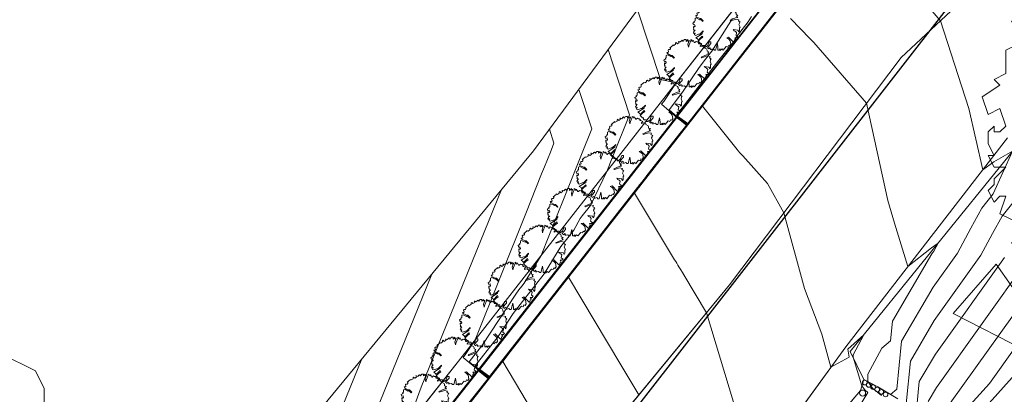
# Model space of a CAD drawing. Header units: metres. Extents: x 3490449 to 3490968, y 5754217 to 5754743.
# Tile 71 of 212: x 3490565 to 3490586, y 5754467 to 5754475. Entities that reach past the tile are written whole.
import ezdxf

# ---------------------------------------------------------------- set-up
doc = ezdxf.new("R2010")
doc.units = ezdxf.units.M
doc.header["$LTSCALE"] = 0.25
doc.linetypes.add('Kartierung-07$0$AUSGEZOGEN', pattern=[0])
for name, color, linetype, lineweight, true_color in [('Kartierung-07$0$$BRUCH', 7, 'Continuous', 18, 0x82563a), ('Kartierung-07$0$$HOEHEN_Haupt', 7, 'Continuous', 18, 0x82563a), ('Kartierung-07$0$$HOEHEN_Mittel', 7, 'Continuous', 18, 0x82563a), ('Kartierung-07$0$B_Baum', 7, 'Continuous', 18, 0x82563a), ('Kartierung-07$0$B_Befestigt', 7, 'Continuous', 18, 0x82563a), ('Kartierung-07$0$B_Gelaendeknick', 7, 'Continuous', 18, 0x82563a), ('Kartierung-07$0$B_Hecke', 7, 'Continuous', 18, 0x82563a), ('Kartierung-07$0$B_Mauer', 7, 'Kartierung-07$0$AUSGEZOGEN', 18, 0x82563a), ('Kartierung-07$0$B_Zaun', 7, 'Kartierung-07$0$AUSGEZOGEN', 18, 0x82563a), ('Kartierung-07$0$B_Zufahrt_Zugang', 7, 'Continuous', 18, 0x82563a), ('Kartierung-07$0$Hilfe_DGM', 7, 'Continuous', 18, 0x82563a)]:
    doc.layers.add(name, color=color, linetype=linetype, lineweight=lineweight, true_color=true_color)
doc.layers.add('Kartierung-07$0$B_SW-Leitung_AUS', color=7, linetype='Continuous', true_color=0x82563a)

# ---------------------------------------------------------------- blocks, each defined once
blk = doc.blocks.new('Kartierung-07$0$Hecke')
at = {"layer": 'Kartierung-07$0$B_Hecke'}
blk.add_lwpolyline([(-0.447, -0.197), (-0.472, -0.185), (-0.46, -0.147), (-0.472, -0.147), (-0.485, -0.16), (-0.497, -0.135), (-0.485, -0.122), (-0.485, -0.11), (-0.46, -0.085), (-0.485, -0.085), (-0.497, -0.06), (-0.485, -0.06), (-0.497, -0.035), (-0.497, -0.01), (-0.485, 0.003), (-0.485, -0.01), (-0.472, -0.01), (-0.46, 0.003), (-0.472, 0.04), (-0.497, 0.028), (-0.51, 0.065), (-0.472, 0.09), (-0.485, 0.103), (-0.46, 0.115), (-0.46, 0.14), (-0.46, 0.165), (-0.435, 0.178), (-0.36, 0.14), (-0.347, 0.153), (-0.297, 0.103), (-0.285, 0.115), (-0.335, 0.165), (-0.36, 0.165), (-0.435, 0.203), (-0.447, 0.228), (-0.422, 0.228), (-0.41, 0.24), (-0.422, 0.278), (-0.41, 0.29), (-0.385, 0.29), (-0.372, 0.303), (-0.372, 0.328), (-0.385, 0.328), (-0.322, 0.378), (-0.322, 0.39), (-0.297, 0.378), (-0.26, 0.403), (-0.26, 0.428), (-0.247, 0.44), (-0.222, 0.415), (-0.185, 0.44), (-0.197, 0.465), (-0.185, 0.465), (-0.16, 0.453), (-0.135, 0.478), (-0.122, 0.49), (-0.097, 0.465), (-0.085, 0.49), (-0.072, 0.503), (-0.035, 0.503), (-0.035, 0.465), (-0.022, 0.478), (0.003, 0.503), (0.003, 0.478), (0.015, 0.465), (0.028, 0.49), (0.028, 0.478), (0.003, 0.403), (0.015, 0.34), (0.028, 0.39), (0.065, 0.478), (0.065, 0.503), (0.09, 0.49), (0.09, 0.478), (0.103, 0.465), (0.115, 0.49), (0.128, 0.465), (0.14, 0.44), (0.153, 0.44), (0.178, 0.465), (0.203, 0.453), (0.215, 0.453), (0.24, 0.428), (0.228, 0.415), (0.253, 0.415), (0.278, 0.403), (0.29, 0.39), (0.265, 0.365), (0.265, 0.353), (0.315, 0.365), (0.353, 0.34), (0.353, 0.328), (0.403, 0.303), (0.415, 0.278), (0.415, 0.253), (0.453, 0.24), (0.428, 0.215), (0.453, 0.19), (0.403, 0.178), (0.29, 0.128), (0.303, 0.115), (0.415, 0.153), (0.478, 0.14), (0.465, 0.115), (0.503, 0.09), (0.49, 0.078), (0.49, 0.065), (0.478, 0.04), (0.503, -0.022), (0.49, -0.035), (0.49, -0.097), (0.478, -0.122), (0.453, -0.085), (0.353, -0.072), (0.378, -0.097), (0.403, -0.11), (0.428, -0.135), (0.415, -0.197), (0.453, -0.222), (0.428, -0.247), (0.39, -0.247), (0.415, -0.285), (0.39, -0.297), (0.378, -0.347), (0.365, -0.347), (0.253, -0.235), (0.215, -0.247), (0.253, -0.272), (0.29, -0.31), (0.303, -0.385), (0.278, -0.422), (0.253, -0.41), (0.24, -0.447), (0.203, -0.435), (0.14, -0.51), (0.115, -0.485), (0.078, -0.522), (0.078, -0.485), (0.053, -0.51), (0.028, -0.51), (0.028, -0.46), (0.015, -0.372), (-0.022, -0.51), (-0.047, -0.51), (-0.072, -0.485), (-0.11, -0.497), (-0.135, -0.497), (-0.122, -0.472), (-0.147, -0.46), (-0.16, -0.485), (-0.197, -0.46), (-0.122, -0.372), (-0.122, -0.335), (-0.16, -0.335), (-0.185, -0.41), (-0.235, -0.447), (-0.26, -0.447), (-0.26, -0.41), (-0.31, -0.41), (-0.322, -0.397), (-0.322, -0.372), (-0.347, -0.372), (-0.397, -0.322), (-0.347, -0.272), (-0.297, -0.235), (-0.31, -0.21), (-0.397, -0.297), (-0.41, -0.272), (-0.447, -0.247), (-0.31, -0.16), (-0.31, -0.135), (-0.285, -0.11), (-0.285, -0.097), (-0.36, -0.172), (-0.385, -0.172), (-0.447, -0.197)], dxfattribs=at)
blk = doc.blocks.new('Kartierung-07$0$B_Baum')
at = {"layer": 'Kartierung-07$0$B_Baum'}
blk.add_lwpolyline([(-0.4417, -0.1918), (-0.4667, -0.1793), (-0.4542, -0.1418), (-0.4667, -0.1418), (-0.4792, -0.1543), (-0.4917, -0.1293), (-0.4792, -0.1168), (-0.4792, -0.1043), (-0.4542, -0.0793), (-0.4792, -0.0793), (-0.4917, -0.0543), (-0.4792, -0.0543), (-0.4917, -0.0293), (-0.4917, -0.0043), (-0.4792, 0.0082), (-0.4792, -0.0043), (-0.4667, -0.0043), (-0.4542, 0.0082), (-0.4667, 0.0457), (-0.4917, 0.0332), (-0.5042, 0.0707), (-0.4667, 0.0957), (-0.4792, 0.1082), (-0.4542, 0.1207), (-0.4542, 0.1457), (-0.4542, 0.1707), (-0.4292, 0.1832), (-0.3542, 0.1457), (-0.3417, 0.1582), (-0.2917, 0.1082), (-0.2792, 0.1207), (-0.3292, 0.1707), (-0.3542, 0.1707), (-0.4292, 0.2082), (-0.4417, 0.2332), (-0.4167, 0.2332), (-0.4042, 0.2457), (-0.4167, 0.2832), (-0.4042, 0.2957), (-0.3792, 0.2957), (-0.3667, 0.3082), (-0.3667, 0.3332), (-0.3792, 0.3332), (-0.3167, 0.3832), (-0.3167, 0.3957), (-0.2917, 0.3832), (-0.2542, 0.4082), (-0.2542, 0.4332), (-0.2417, 0.4457), (-0.2167, 0.4207), (-0.1792, 0.4457), (-0.1917, 0.4707), (-0.1792, 0.4707), (-0.1542, 0.4582), (-0.1292, 0.4832), (-0.1167, 0.4957), (-0.0917, 0.4707), (-0.0792, 0.4957), (-0.0667, 0.5082), (-0.0292, 0.5082), (-0.0292, 0.4707), (-0.0167, 0.4832), (0.0083, 0.5082), (0.0083, 0.4832), (0.0208, 0.4707), (0.0333, 0.4957), (0.0333, 0.4832), (0.0083, 0.4082), (0.0208, 0.3457), (0.0333, 0.3957), (0.0708, 0.4832), (0.0708, 0.5082), (0.0958, 0.4957), (0.0958, 0.4832), (0.1083, 0.4707), (0.1208, 0.4957), (0.1333, 0.4707), (0.1458, 0.4457), (0.1583, 0.4457), (0.1833, 0.4707), (0.2083, 0.4582), (0.2208, 0.4582), (0.2458, 0.4332), (0.2333, 0.4207), (0.2583, 0.4207), (0.2833, 0.4082), (0.2958, 0.3957), (0.2708, 0.3707), (0.2708, 0.3582), (0.3208, 0.3707), (0.3583, 0.3457), (0.3583, 0.3332), (0.4083, 0.3082), (0.4208, 0.2832), (0.4208, 0.2582), (0.4583, 0.2457), (0.4333, 0.2207), (0.4583, 0.1957), (0.4083, 0.1832), (0.2958, 0.1332), (0.3083, 0.1207), (0.4208, 0.1582), (0.4833, 0.1457), (0.4708, 0.1207), (0.5083, 0.0957), (0.4958, 0.0832), (0.4958, 0.0707), (0.4833, 0.0457), (0.5083, -0.0168), (0.4958, -0.0293), (0.4958, -0.0918), (0.4833, -0.1168), (0.4583, -0.0793), (0.3583, -0.0668), (0.3833, -0.0918), (0.4083, -0.1043), (0.4333, -0.1293), (0.4208, -0.1918), (0.4583, -0.2168), (0.4333, -0.2418), (0.3958, -0.2418), (0.4208, -0.2793), (0.3958, -0.2918), (0.3833, -0.3418), (0.3708, -0.3418), (0.2583, -0.2293), (0.2208, -0.2418), (0.2583, -0.2668), (0.2958, -0.3043), (0.3083, -0.3793), (0.2833, -0.4168), (0.2583, -0.4043), (0.2458, -0.4418), (0.2083, -0.4293), (0.1458, -0.5043), (0.1208, -0.4793), (0.0833, -0.5168), (0.0833, -0.4793), (0.0583, -0.5043), (0.0333, -0.5043), (0.0333, -0.4543), (0.0208, -0.3668), (-0.0167, -0.5043), (-0.0417, -0.5043), (-0.0667, -0.4793), (-0.1042, -0.4918), (-0.1292, -0.4918), (-0.1167, -0.4668), (-0.1417, -0.4543), (-0.1542, -0.4793), (-0.1917, -0.4543), (-0.1167, -0.3668), (-0.1167, -0.3293), (-0.1542, -0.3293), (-0.1792, -0.4043), (-0.2292, -0.4418), (-0.2542, -0.4418), (-0.2542, -0.4043), (-0.3042, -0.4043), (-0.3167, -0.3918), (-0.3167, -0.3668), (-0.3417, -0.3668), (-0.3917, -0.3168), (-0.3417, -0.2668), (-0.2917, -0.2293), (-0.3042, -0.2043), (-0.3917, -0.2918), (-0.4042, -0.2668), (-0.4417, -0.2418), (-0.3042, -0.1543), (-0.3042, -0.1293), (-0.2792, -0.1043), (-0.2792, -0.0918), (-0.3542, -0.1668), (-0.3792, -0.1668), (-0.4417, -0.1918)], dxfattribs=at)
blk = doc.blocks.new('Kartierung-07$0$Zufahrt')
at = {"layer": 'Kartierung-07$0$B_Zufahrt_Zugang'}
for p, q in [((-0.7, -2.8), (0, 0)), ((0, 0), (0.7, -2.8)), ((-0.7, -2.8), (0.7, -2.8))]:
    blk.add_line(p, q, dxfattribs=at)

msp = doc.modelspace()

# ---------------------------------------------------------------- linework, layer by layer
at = {"layer": 'Kartierung-07$0$$BRUCH', "ltscale": 0.02}
for p, q in [((3490583.278, 5754478.879), (3490579.057, 5754473.472)), ((3490583.633, 5754478.58), (3490579.431, 5754473.197)), ((3490579.647, 5754473.036), (3490583.846, 5754478.412)), ((3490583.869, 5754478.418), (3490579.648, 5754473.01)), ((3490584.209, 5754474.455), (3490585.485, 5754475.64)), ((3490584.209, 5754474.455), (3490580.54, 5754469.583)), ((3490579.057, 5754473.472), (3490574.819, 5754468.048)), ((3490579.412, 5754473.166), (3490575.2, 5754467.775)), ((3490579.431, 5754473.197), (3490579.412, 5754473.166)), ((3490579.62, 5754473.004), (3490579.412, 5754473.166)), ((3490579.647, 5754473.036), (3490579.431, 5754473.197)), ((3490579.62, 5754473.004), (3490579.647, 5754473.036)), ((3490575.407, 5754467.621), (3490579.62, 5754473.004)), ((3490579.648, 5754473.01), (3490575.409, 5754467.585)), ((3490583.027, 5754468.261), (3490586.484, 5754472.733)), ((3490586.611, 5754472.467), (3490583.124, 5754468.159)), ((3490580.54, 5754469.583), (3490576.389, 5754464.549)), ((3490580.51, 5754464.797), (3490583.027, 5754468.261)), ((3490574.819, 5754468.048), (3490571.845, 5754464.287)), ((3490583.124, 5754468.159), (3490583.412, 5754467.561)), ((3490575.174, 5754467.747), (3490572.211, 5754463.996)), ((3490575.2, 5754467.775), (3490575.174, 5754467.747)), ((3490575.381, 5754467.583), (3490575.174, 5754467.747)), ((3490575.174, 5754467.747), (3490575.381, 5754467.583)), ((3490575.407, 5754467.621), (3490575.2, 5754467.775)), ((3490575.409, 5754467.585), (3490572.413, 5754463.796)), ((3490572.414, 5754463.823), (3490575.381, 5754467.583)), ((3490575.381, 5754467.583), (3490575.407, 5754467.621)), ((3490583.34, 5754467.32), (3490583.412, 5754467.561)), ((3490583.412, 5754467.561), (3490583.712, 5754467.399)), ((3490583.712, 5754467.399), (3490584.143, 5754467.142)), ((3490583.34, 5754467.32), (3490581.38, 5754465.009))]:
    msp.add_line(p, q, dxfattribs=at)
at = {"layer": 'Kartierung-07$0$$HOEHEN_Haupt', "ltscale": 0.02}
for points in [[(3490575.014, 5754467.096), (3490575.385, 5754467.567), (3490575.399, 5754467.584), (3490575.407, 5754467.618), (3490575.409, 5754467.621), (3490575.435, 5754467.653), (3490575.467, 5754467.694), (3490575.8, 5754468.12), (3490575.825, 5754468.152), (3490575.854, 5754468.19), (3490576.192, 5754468.621), (3490576.2, 5754468.631), (3490576.214, 5754468.649), (3490576.4, 5754468.888), (3490576.402, 5754468.89), (3490576.429, 5754468.924), (3490576.431, 5754468.927), (3490576.461, 5754468.965), (3490576.488, 5754468.999), (3490576.52, 5754469.042), (3490576.991, 5754469.643), (3490577.001, 5754469.656), (3490577.426, 5754470.198), (3490577.455, 5754470.235), (3490577.488, 5754470.278), (3490577.489, 5754470.28), (3490577.511, 5754470.307), (3490577.513, 5754470.31), (3490577.514, 5754470.312), (3490577.515, 5754470.313), (3490577.672, 5754470.513), (3490577.68, 5754470.524), (3490577.688, 5754470.533), (3490577.729, 5754470.586), (3490577.731, 5754470.589), (3490577.776, 5754470.646), (3490577.778, 5754470.649), (3490577.819, 5754470.701), (3490577.821, 5754470.704), (3490577.859, 5754470.752), (3490577.861, 5754470.755), (3490577.895, 5754470.799), (3490577.897, 5754470.801), (3490577.929, 5754470.841), (3490577.96, 5754470.881), (3490578.574, 5754471.666), (3490578.594, 5754471.692), (3490578.597, 5754471.696), (3490578.66, 5754471.776), (3490578.661, 5754471.778), (3490578.684, 5754471.807), (3490578.705, 5754471.833), (3490578.706, 5754471.835), (3490578.725, 5754471.859), (3490578.726, 5754471.86), (3490578.727, 5754471.861), (3490578.775, 5754471.923), (3490579.508, 5754472.86), (3490579.544, 5754472.906), (3490579.568, 5754472.937), (3490579.611, 5754472.991), (3490579.613, 5754472.993), (3490579.62, 5754473.003), (3490579.621, 5754473.004), (3490579.622, 5754473.007), (3490579.431, 5754473.156), (3490579.414, 5754473.168), (3490579.087, 5754473.45), (3490579.134, 5754473.51), (3490579.397, 5754473.907), (3490579.064, 5754473.977), (3490578.574, 5754475.475)], [(3490581.447, 5754475.321), (3490581.248, 5754475.065), (3490581.242, 5754475.058), (3490581.214, 5754475.022), (3490581.212, 5754475.019), (3490581.209, 5754475.016), (3490581.207, 5754475.013), (3490581.181, 5754474.979), (3490581.179, 5754474.977), (3490581.177, 5754474.974), (3490581.175, 5754474.971), (3490580.751, 5754474.427), (3490580.687, 5754474.345), (3490580.686, 5754474.343), (3490580.625, 5754474.266), (3490580.212, 5754473.735), (3490580.21, 5754473.731), (3490580.175, 5754473.686), (3490580.174, 5754473.686), (3490579.961, 5754473.411), (3490580.704, 5754472.479), (3490580.724, 5754472.454), (3490580.76, 5754472.413), (3490580.823, 5754472.344), (3490581.352, 5754471.756), (3490581.704, 5754471.129), (3490582.146, 5754469.507), (3490582.518, 5754468.532), (3490582.71, 5754467.825), (3490583.101, 5754468.039), (3490583.074, 5754468.211), (3490583.411, 5754468.513), (3490583.182, 5754468.085), (3490583.182, 5754468.039), (3490583.371, 5754467.424), (3490583.433, 5754467.34), (3490583.501, 5754467.284), (3490583.221, 5754466.822)], [(3490584.79, 5754467.088), (3490584.966, 5754467.388), (3490586.921, 5754470.126)], [(3490574.171, 5754469.814), (3490572.861, 5754466.585)]]:
    msp.add_lwpolyline(points, dxfattribs=at)
at = {"layer": 'Kartierung-07$0$$HOEHEN_Mittel', "ltscale": 0.02}
for points in [[(3490584.146, 5754476.289), (3490585.05, 5754475.236), (3490585.659, 5754473.357), (3490585.956, 5754472.05), (3490586.192, 5754472.217), (3490586.595, 5754472.447), (3490586.181, 5754471.536), (3490585.935, 5754471.228), (3490585.701, 5754470.796), (3490585.413, 5754470.263), (3490584.894, 5754469.536), (3490584.217, 5754468.378), (3490584.117, 5754467.349), (3490583.983, 5754467.237)], [(3490577.156, 5754465.479), (3490575.962, 5754467.491), (3490575.942, 5754467.524), (3490575.691, 5754467.945), (3490575.805, 5754468.094), (3490575.82, 5754468.112), (3490575.821, 5754468.114), (3490576.16, 5754468.552), (3490576.213, 5754468.619), (3490576.214, 5754468.621), (3490576.375, 5754468.828), (3490576.413, 5754468.877), (3490576.436, 5754468.906), (3490576.441, 5754468.913), (3490576.466, 5754468.945), (3490576.472, 5754468.953), (3490576.478, 5754468.961), (3490576.855, 5754469.446), (3490577.005, 5754469.638), (3490577.008, 5754469.643), (3490577.144, 5754469.816), (3490577.479, 5754470.247), (3490577.492, 5754470.263), (3490577.513, 5754470.291), (3490577.521, 5754470.301), (3490577.522, 5754470.302), (3490577.523, 5754470.303), (3490577.53, 5754470.313), (3490577.593, 5754470.392), (3490577.692, 5754470.52), (3490577.695, 5754470.524), (3490577.712, 5754470.546), (3490577.743, 5754470.585), (3490577.761, 5754470.609), (3490577.789, 5754470.645), (3490577.807, 5754470.667), (3490577.832, 5754470.7), (3490577.848, 5754470.72), (3490577.871, 5754470.75), (3490577.886, 5754470.769), (3490577.907, 5754470.796), (3490577.921, 5754470.814), (3490578.278, 5754471.273), (3490578.59, 5754471.672), (3490578.601, 5754471.685), (3490578.635, 5754471.729), (3490578.667, 5754471.77), (3490578.68, 5754471.787), (3490578.691, 5754471.802), (3490578.702, 5754471.815), (3490578.714, 5754471.83), (3490578.724, 5754471.843), (3490578.735, 5754471.857), (3490578.744, 5754471.869), (3490578.77, 5754471.902), (3490579.152, 5754472.391), (3490579.561, 5754472.915), (3490579.575, 5754472.933), (3490579.6, 5754472.965), (3490579.618, 5754472.989), (3490579.623, 5754472.994), (3490579.632, 5754473.007), (3490579.645, 5754473.034), (3490579.63, 5754473.045), (3490579.43, 5754473.195), (3490579.404, 5754473.217), (3490579.943, 5754473.907), (3490579.994, 5754473.984), (3490580.312, 5754474.391), (3490580.622, 5754474.789), (3490580.686, 5754474.89), (3490580.938, 5754475.213), (3490581.01, 5754475.329)], [(3490578.602, 5754467.233), (3490578.219, 5754467.872), (3490577.099, 5754469.748), (3490577.491, 5754470.253), (3490577.494, 5754470.256), (3490577.525, 5754470.296), (3490577.527, 5754470.298), (3490577.527, 5754470.299), (3490577.527, 5754470.299), (3490577.538, 5754470.313), (3490577.553, 5754470.332), (3490577.698, 5754470.518), (3490577.699, 5754470.519), (3490577.704, 5754470.526), (3490577.748, 5754470.583), (3490577.754, 5754470.591), (3490577.795, 5754470.643), (3490577.8, 5754470.65), (3490577.837, 5754470.697), (3490577.843, 5754470.705), (3490577.876, 5754470.748), (3490577.882, 5754470.755), (3490577.912, 5754470.794), (3490577.918, 5754470.8), (3490578.437, 5754471.468), (3490578.599, 5754471.675), (3490578.604, 5754471.682), (3490578.653, 5754471.745), (3490578.67, 5754471.767), (3490578.689, 5754471.791), (3490578.695, 5754471.799), (3490578.701, 5754471.806), (3490578.718, 5754471.828), (3490578.723, 5754471.835), (3490578.739, 5754471.855), (3490578.753, 5754471.873), (3490578.767, 5754471.891), (3490578.974, 5754472.156), (3490579.57, 5754472.92), (3490579.578, 5754472.932), (3490579.594, 5754472.952), (3490579.621, 5754472.986), (3490579.624, 5754472.99), (3490579.638, 5754473.008), (3490579.647, 5754473.028), (3490579.652, 5754473.034), (3490580.003, 5754473.483), (3490580.163, 5754473.689), (3490580.167, 5754473.694), (3490580.177, 5754473.707), (3490580.218, 5754473.76), (3490580.339, 5754473.916), (3490580.675, 5754474.345), (3490580.682, 5754474.354), (3490581.037, 5754474.809), (3490581.161, 5754474.968), (3490581.168, 5754474.977), (3490581.176, 5754474.987), (3490581.184, 5754474.997), (3490581.191, 5754475.007), (3490581.2, 5754475.018), (3490581.209, 5754475.029), (3490581.218, 5754475.042), (3490581.226, 5754475.052), (3490581.245, 5754475.076), (3490581.303, 5754475.151), (3490581.502, 5754475.406)], [(3490580.74, 5754466.696), (3490580.048, 5754468.987), (3490579.562, 5754469.799), (3490579.551, 5754469.818), (3490579.546, 5754469.825), (3490579.483, 5754469.931), (3490579.459, 5754469.97), (3490579.435, 5754470.009), (3490579.412, 5754470.048), (3490579.389, 5754470.086), (3490579.366, 5754470.124), (3490578.507, 5754471.55), (3490578.596, 5754471.664), (3490578.607, 5754471.678), (3490578.607, 5754471.678), (3490578.672, 5754471.762), (3490578.674, 5754471.764), (3490578.698, 5754471.795), (3490578.699, 5754471.796), (3490578.7, 5754471.797), (3490578.722, 5754471.826), (3490578.723, 5754471.827), (3490578.743, 5754471.853), (3490578.762, 5754471.878), (3490578.764, 5754471.88), (3490578.796, 5754471.921), (3490579.578, 5754472.925), (3490579.582, 5754472.93), (3490579.589, 5754472.939), (3490579.624, 5754472.984), (3490579.625, 5754472.985), (3490579.643, 5754473.009), (3490579.648, 5754473.018), (3490579.657, 5754473.031), (3490579.815, 5754473.233), (3490580.169, 5754473.687), (3490580.171, 5754473.69), (3490580.193, 5754473.719), (3490580.215, 5754473.747), (3490580.482, 5754474.091), (3490580.68, 5754474.344), (3490580.685, 5754474.35), (3490580.894, 5754474.618), (3490581.168, 5754474.97), (3490581.172, 5754474.976), (3490581.177, 5754474.982), (3490581.182, 5754474.988), (3490581.199, 5754475.01), (3490581.204, 5754475.017), (3490581.21, 5754475.024), (3490581.216, 5754475.032), (3490581.234, 5754475.055), (3490581.246, 5754475.07), (3490581.375, 5754475.236), (3490581.507, 5754475.404)], [(3490574.912, 5754466.959), (3490575.398, 5754467.577), (3490575.405, 5754467.585), (3490575.408, 5754467.599), (3490575.423, 5754467.618), (3490575.434, 5754467.633), (3490575.636, 5754467.894), (3490575.81, 5754468.116), (3490575.823, 5754468.133), (3490576.007, 5754468.371), (3490576.202, 5754468.62), (3490576.207, 5754468.626), (3490576.294, 5754468.738), (3490576.406, 5754468.882), (3490576.419, 5754468.898), (3490576.435, 5754468.919), (3490576.449, 5754468.936), (3490576.467, 5754468.959), (3490576.483, 5754468.98), (3490576.688, 5754469.244), (3490576.998, 5754469.641), (3490577.005, 5754469.649), (3490577.285, 5754470.007), (3490577.467, 5754470.241), (3490577.49, 5754470.27), (3490577.501, 5754470.285), (3490577.516, 5754470.304), (3490577.518, 5754470.306), (3490577.519, 5754470.307), (3490577.523, 5754470.313), (3490577.632, 5754470.452), (3490577.686, 5754470.522), (3490577.691, 5754470.529), (3490577.72, 5754470.566), (3490577.737, 5754470.587), (3490577.769, 5754470.627), (3490577.784, 5754470.647), (3490577.813, 5754470.684), (3490577.827, 5754470.702), (3490577.854, 5754470.736), (3490577.866, 5754470.752), (3490577.891, 5754470.784), (3490577.902, 5754470.799), (3490577.925, 5754470.828), (3490578.119, 5754471.077), (3490578.582, 5754471.669), (3490578.598, 5754471.689), (3490578.616, 5754471.712), (3490578.664, 5754471.773), (3490578.671, 5754471.782), (3490578.688, 5754471.804), (3490578.704, 5754471.824), (3490578.71, 5754471.832), (3490578.724, 5754471.851), (3490578.73, 5754471.858), (3490578.735, 5754471.865), (3490578.773, 5754471.913), (3490579.33, 5754472.625), (3490579.552, 5754472.911), (3490579.572, 5754472.935), (3490579.605, 5754472.978), (3490579.615, 5754472.991), (3490579.621, 5754472.999), (3490579.627, 5754473.005), (3490579.634, 5754473.02), (3490579.53, 5754473.1), (3490579.422, 5754473.182), (3490579.246, 5754473.333), (3490579.538, 5754473.708), (3490579.89, 5754474.24), (3490580.028, 5754474.417), (3490580.163, 5754474.589), (3490580.606, 5754475.287)], [(3490581.841, 5754475.287), (3490582.264, 5754474.853), (3490582.305, 5754474.811), (3490582.341, 5754474.774), (3490583.468, 5754473.471), (3490583.923, 5754471.387), (3490584.071, 5754470.904), (3490584.355, 5754469.979), (3490584.858, 5754470.374), (3490585.003, 5754470.48), (3490584.91, 5754470.309), (3490584.87, 5754470.252), (3490584.026, 5754468.808), (3490583.984, 5754468.385), (3490583.8, 5754468.23), (3490583.501, 5754467.672), (3490583.501, 5754467.513), (3490583.601, 5754467.375), (3490583.793, 5754467.22)], [(3490577.946, 5754474.622), (3490578.402, 5754473.226), (3490578.04, 5754472.321), (3490577.917, 5754472.012), (3490577.566, 5754471.282), (3490577.392, 5754471.059), (3490577.349, 5754471.004), (3490577.209, 5754470.755), (3490577.108, 5754470.626), (3490576.934, 5754470.403), (3490576.579, 5754469.822), (3490576.397, 5754469.589), (3490576.165, 5754469.293), (3490575.916, 5754468.975), (3490575.591, 5754468.48), (3490575.28, 5754468.082), (3490575.097, 5754467.848), (3490575.193, 5754467.767), (3490575.249, 5754467.723), (3490575.4, 5754467.611), (3490575.393, 5754467.584), (3490575.372, 5754467.557), (3490575.117, 5754467.233)], [(3490574.883, 5754466.944), (3490575.219, 5754467.37), (3490575.359, 5754467.546), (3490575.388, 5754467.583), (3490575.391, 5754467.598), (3490575.309, 5754467.66), (3490575.184, 5754467.758), (3490574.971, 5754467.939), (3490575.071, 5754468.067), (3490575.24, 5754468.283), (3490575.968, 5754469.389), (3490576.035, 5754469.476), (3490576.098, 5754469.555), (3490576.147, 5754469.618), (3490576.509, 5754470.21), (3490576.841, 5754471.04), (3490577.018, 5754471.484), (3490577.374, 5754472.374), (3490577.594, 5754472.923), (3490577.317, 5754473.769)], [(3490574.888, 5754466.957), (3490575.322, 5754467.507), (3490575.345, 5754467.536), (3490575.382, 5754467.583), (3490575.383, 5754467.586), (3490575.369, 5754467.596), (3490575.176, 5754467.749), (3490574.844, 5754468.03), (3490574.861, 5754468.051), (3490574.889, 5754468.087), (3490575.101, 5754468.408), (3490576.182, 5754471.111), (3490576.521, 5754471.959), (3490576.584, 5754472.114), (3490576.709, 5754472.427), (3490576.786, 5754472.619), (3490576.688, 5754472.916)], [(3490584.319, 5754467.037), (3490584.408, 5754467.948), (3490584.918, 5754468.82), (3490585.915, 5754470.218), (3490586.166, 5754470.682), (3490586.37, 5754471.058), (3490587.049, 5754471.907)], [(3490575.663, 5754471.623), (3490573.949, 5754467.398), (3490573.641, 5754466.558)], [(3490584.539, 5754466.905), (3490584.599, 5754467.518), (3490584.942, 5754468.104), (3490586.418, 5754470.172)], [(3490584.99, 5754466.672), (3490587.423, 5754470.081)], [(3490585.197, 5754466.471), (3490586.098, 5754467.474), (3490587.926, 5754470.035)], [(3490585.413, 5754466.298), (3490587.263, 5754468.356)], [(3490572.679, 5754468.004), (3490571.773, 5754465.772)]]:
    msp.add_lwpolyline(points, dxfattribs=at)
at = {"layer": 'Kartierung-07$0$B_Befestigt', "ltscale": 0.02}
msp.add_lwpolyline([(3490563.553, 5754450.906), (3490564.48, 5754451.504), (3490567.465, 5754451.904), (3490568.094, 5754452.222), (3490568.952, 5754452.181), (3490571.164, 5754453.862), (3490576.078, 5754458.964), (3490576.382, 5754458.773), (3490578.888, 5754462.031), (3490578.643, 5754462.367), (3490578.664, 5754462.572), (3490580.51, 5754464.797), (3490583.027, 5754468.261), (3490586.484, 5754472.733)], dxfattribs=at)
for points, elevation in [([(3490587.066, 5754471.914), (3490586.611, 5754472.467), (3490583.124, 5754468.159), (3490583.412, 5754467.561), (3490583.712, 5754467.399)], 165.698), ([(3490583.712, 5754467.399), (3490584.143, 5754467.142)], 165.834), ([(3490583.34, 5754467.32), (3490581.38, 5754465.009), (3490579.31, 5754462.431), (3490579.24, 5754462.211), (3490579.434, 5754461.976)], 166.055)]:
    msp.add_lwpolyline(points, dxfattribs=dict(at, elevation=elevation))
at = {"layer": 'Kartierung-07$0$B_Gelaendeknick', "ltscale": 0.02}
for points, elevation in [([(3490585.485, 5754475.64), (3490584.209, 5754474.455)], 165.77), ([(3490584.209, 5754474.455), (3490580.54, 5754469.583), (3490576.389, 5754464.549), (3490573.367, 5754460.799), (3490569.328, 5754457.415), (3490565.532, 5754455.947), (3490559.071, 5754456.303), (3490552.284, 5754458.548), (3490547.749, 5754460.123)], 165.858)]:
    msp.add_lwpolyline(points, dxfattribs=dict(at, elevation=elevation))
at = {"layer": 'Kartierung-07$0$B_Mauer', "ltscale": 0.02}
for points in [[(3490597.249, 5754495.32), (3490592.971, 5754489.976), (3490589.327, 5754485.4), (3490583.869, 5754478.418), (3490579.648, 5754473.01), (3490575.409, 5754467.585), (3490572.413, 5754463.796), (3490569.777, 5754460.997), (3490567.149, 5754459.819), (3490564.864, 5754459.453), (3490562.501, 5754459.367), (3490559.694, 5754459.856), (3490553.612, 5754461.712), (3490550.629, 5754463.27), (3490548.113, 5754465.105), (3490548.38, 5754465.546)], [(3490579.648, 5754473.01), (3490579.412, 5754473.195)], [(3490575.409, 5754467.585), (3490575.173, 5754467.77)]]:
    msp.add_lwpolyline(points, dxfattribs=at)
msp.add_lwpolyline([(3490596.802, 5754495.241), (3490592.737, 5754490.163), (3490589.091, 5754485.586), (3490583.633, 5754478.603, 0.000189), (3490583.633, 5754478.603), (3490579.412, 5754473.195), (3490575.173, 5754467.77), (3490572.186, 5754463.992), (3490569.6, 5754461.246), (3490567.062, 5754460.109), (3490564.835, 5754459.752), (3490562.522, 5754459.668), (3490559.764, 5754460.148), (3490553.726, 5754461.991), (3490550.788, 5754463.526), (3490548.512, 5754465.185), (3490548.637, 5754465.391)], format="xyb", dxfattribs=at)
for centre, radius in [((3490583.432, 5754467.493), 0.05), ((3490583.386, 5754467.269), 0.065), ((3490583.517, 5754467.444), 0.05), ((3490583.61, 5754467.398), 0.05), ((3490583.699, 5754467.345), 0.05), ((3490583.787, 5754467.294), 0.05), ((3490583.877, 5754467.241), 0.05)]:
    msp.add_circle(centre, radius, dxfattribs=at)
at = {"layer": 'Kartierung-07$0$B_SW-Leitung_AUS', "ltscale": 0.02}
msp.add_line((3490568.891, 5754454.52), (3490589.047, 5754480.462, -164.299), dxfattribs=at)
at = {"layer": 'Kartierung-07$0$B_Zaun', "ltscale": 0.02}
msp.add_lwpolyline([(3490596.33, 5754495.546), (3490590.743, 5754488.343), (3490583.278, 5754478.879), (3490579.057, 5754473.472), (3490574.819, 5754468.048), (3490571.845, 5754464.287), (3490569.334, 5754461.62), (3490566.875, 5754460.737), (3490564.771, 5754460.4), (3490562.566, 5754460.32), (3490559.915, 5754460.782), (3490553.974, 5754462.595), (3490551.132, 5754464.079), (3490548.71, 5754465.873), (3490547.765, 5754466.509), (3490543.121, 5754469.684), (3490542.599, 5754468.982)], dxfattribs=at)
at = {"layer": 'Kartierung-07$0$Hilfe_DGM', "ltscale": 0.02}
msp.add_lwpolyline([(3490541.748, 5754471.603), (3490549.565, 5754468.826), (3490550.939, 5754467.252), (3490550.693, 5754466.671), (3490557.394, 5754464.098), (3490564.675, 5754462.671), (3490569.337, 5754463.952), (3490576.349, 5754472.455), (3490579.096, 5754476.183)], dxfattribs=at)

# ---------------------------------------------------------------- block references
at = {"layer": 'Kartierung-07$0$B_Baum'}
for p, xscale, yscale, zscale in [((3490590.989, 5754472.9, 321.3), 10, 10, 10), ((3490559.574, 5754463.12, 324.376), 15, 15, 15), ((3490562.857, 5754461.295, 324.083), 12, 12, 12)]:
    msp.add_blockref('Kartierung-07$0$B_Baum', p, dxfattribs=dict(at, xscale=xscale, yscale=yscale, zscale=zscale))
at = {"layer": 'Kartierung-07$0$B_Hecke', "ltscale": 0.02}
for p in [(3490580.265, 5754475.12), (3490579.647, 5754474.332), (3490579.026, 5754473.529), (3490578.394, 5754472.689), (3490577.774, 5754471.938), (3490577.155, 5754471.143), (3490576.528, 5754470.359), (3490575.89, 5754469.564), (3490575.276, 5754468.768), (3490574.663, 5754467.96), (3490574.031, 5754467.171)]:
    msp.add_blockref('Kartierung-07$0$Hecke', p, dxfattribs=at)
at = {"layer": 'Kartierung-07$0$B_Zufahrt_Zugang', "ltscale": 0.02, "rotation": 228.8471504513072}
msp.add_blockref('Kartierung-07$0$Zufahrt', (3490587.892, 5754467.658), dxfattribs=at)

doc.saveas('drawing.dxf')
